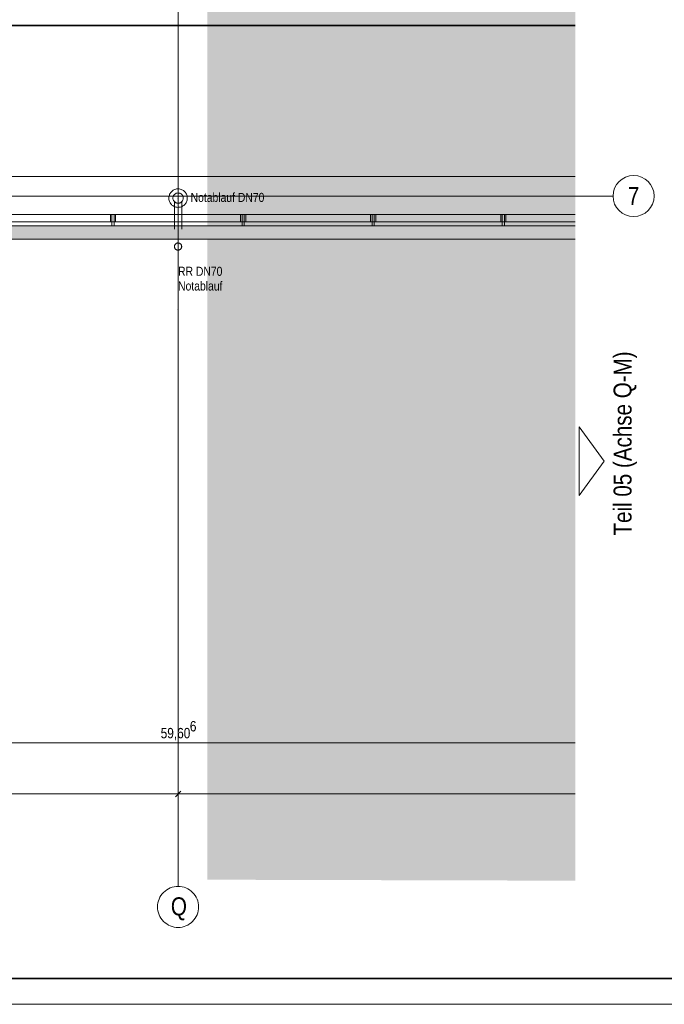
# Model space of a CAD drawing. Extents: x -720 to 300, y 62 to 1112.
# Tile 14 of 60: x -32 to 94, y 62 to 254. Entities that reach past the tile are written whole.
import ezdxf
from ezdxf.enums import TextEntityAlignment as Align
from ezdxf.lldxf.tags import DXFTag

# ---------------------------------------------------------------- set-up
doc = ezdxf.new("R2010")
doc.units = 0
doc.layers.get('0').update_dxf_attribs({"lineweight": 13})
for name, color, linetype, lineweight, true_color in [('30 -36 Dächer- 3 Dachbeläge', 9, 'Continuous', 15, 0x808080), ('30 -36 Dächer- 3 Dachbeläge Gründach', 9, 'Continuous', 9, 0x808080), ('30 -36 Dächer- 4 Dachbekleidungen', 9, 'Continuous', 9, 0x808080), ('40 -41 Abwasser_Wasser_Gas- 1 Abwasser + sanitäre Anlagen', 7, 'Continuous', 9, 0xff6633), ('70 -72 Beschriftung- 1 Beschriftung allgemein', 7, 'Continuous', 9, 0xff6633), ('70 -76 Bemaßung- 2 Allgemein', 9, 'Continuous', 5, 0x808080), ('iwb_Layout Achsbezeichung', 1, 'Continuous', 13, 0xff0000), ('iwb_Layout BA_Markierung', 7, 'Continuous', 9, 0xbadcdc), ('iwb_Layout Text', 3, 'Continuous', 18, 0x00ff00)]:
    doc.layers.add(name, color=color, linetype=linetype, lineweight=lineweight, true_color=true_color)
for name, color, linetype, lineweight in [('40 -41 Abwasser_Wasser_Gas- 2 Wasser-1', 7, 'Continuous', 15), ('70 -71 Achsen- 1 Gebäudeachsen', 7, 'STRICHPUNKT2-A06DN9U3MF', 18), ('E_PV_Aufstellzone', 7, 'grob', 35), ('iwb_Plankopf Rahmen', 7, 'Continuous', 35), ('Keine', 7, 'Continuous', 9)]:
    doc.layers.add(name, color=color, linetype=linetype, lineweight=lineweight)
doc.styles.get("Standard").update_dxf_attribs({"font": 'ARIALN.TTF'})
tags = doc.linetypes.add('grob', pattern=[14, 3, -8, 3]).pattern_tags.tags
tags[8:9] = [DXFTag(74, 4), DXFTag(75, 0), DXFTag(340, '0'), DXFTag(46, 0.0), DXFTag(50, 0.0), DXFTag(44, 0.0), DXFTag(45, 0.0)]
tags[6:7] = [DXFTag(74, 4), DXFTag(75, 0), DXFTag(340, '0'), DXFTag(46, 0.0), DXFTag(50, 0.0), DXFTag(44, 0.0), DXFTag(45, 0.0)]
tags[4:5] = [DXFTag(74, 4), DXFTag(75, 0), DXFTag(340, '0'), DXFTag(46, 0.0), DXFTag(50, 0.0), DXFTag(44, 0.0), DXFTag(45, 0.0)]
tags = doc.linetypes.add('grob-A06DN9U4MF', pattern=[14, 3, -8, 3]).pattern_tags.tags
tags[8:9] = [DXFTag(74, 4), DXFTag(75, 0), DXFTag(340, '0'), DXFTag(46, 0.0), DXFTag(50, 0.0), DXFTag(44, 0.0), DXFTag(45, 0.0)]
tags[6:7] = [DXFTag(74, 4), DXFTag(75, 0), DXFTag(340, '0'), DXFTag(46, 0.0), DXFTag(50, 0.0), DXFTag(44, 0.0), DXFTag(45, 0.0)]
tags[4:5] = [DXFTag(74, 4), DXFTag(75, 0), DXFTag(340, '0'), DXFTag(46, 0.0), DXFTag(50, 0.0), DXFTag(44, 0.0), DXFTag(45, 0.0)]
tags = doc.linetypes.add('STRICHPUNKT2', pattern=[12.7, 6.35, -3.175, 0, -3.175]).pattern_tags.tags
tags[10:11] = [DXFTag(74, 4), DXFTag(75, 0), DXFTag(340, '0'), DXFTag(46, 0.0), DXFTag(50, 0.0), DXFTag(44, 0.0), DXFTag(45, 0.0)]
tags[8:9] = [DXFTag(74, 4), DXFTag(75, 0), DXFTag(340, '0'), DXFTag(46, 0.0), DXFTag(50, 0.0), DXFTag(44, 0.0), DXFTag(45, 0.0)]
tags[6:7] = [DXFTag(74, 4), DXFTag(75, 0), DXFTag(340, '0'), DXFTag(46, 0.0), DXFTag(50, 0.0), DXFTag(44, 0.0), DXFTag(45, 0.0)]
tags[4:5] = [DXFTag(74, 4), DXFTag(75, 0), DXFTag(340, '0'), DXFTag(46, 0.0), DXFTag(50, 0.0), DXFTag(44, 0.0), DXFTag(45, 0.0)]
tags = doc.linetypes.add('STRICHPUNKT2-A06DN9U3MF', pattern=[12.7, 6.35, -3.175, 0, -3.175]).pattern_tags.tags
tags[10:11] = [DXFTag(74, 4), DXFTag(75, 0), DXFTag(340, '0'), DXFTag(46, 0.0), DXFTag(50, 0.0), DXFTag(44, 0.0), DXFTag(45, 0.0)]
tags[8:9] = [DXFTag(74, 4), DXFTag(75, 0), DXFTag(340, '0'), DXFTag(46, 0.0), DXFTag(50, 0.0), DXFTag(44, 0.0), DXFTag(45, 0.0)]
tags[6:7] = [DXFTag(74, 4), DXFTag(75, 0), DXFTag(340, '0'), DXFTag(46, 0.0), DXFTag(50, 0.0), DXFTag(44, 0.0), DXFTag(45, 0.0)]
tags[4:5] = [DXFTag(74, 4), DXFTag(75, 0), DXFTag(340, '0'), DXFTag(46, 0.0), DXFTag(50, 0.0), DXFTag(44, 0.0), DXFTag(45, 0.0)]

# ---------------------------------------------------------------- blocks, each defined once
blk = doc.blocks.new('Polygon-A06DN9TXMF')
at = {"color": 0, "linetype": 'ByBlock', "lineweight": -2, "ltscale": 0.13}
blk.add_solid([(4.85, 86.71), (4.69, 1083.81), (76.5, 86.52), (76.5, 1083.81)], dxfattribs=at)
blk = doc.blocks.new('Referenz-A06DN9U5MF')
at = {"layer": '30 -36 Dächer- 3 Dachbeläge', "color": 0, "lineweight": 9}
for p, q in [((-593.85, 223.71), (76.46, 223.71)), ((76.46, 214.11), (-614.65, 214.11))]:
    blk.add_line(p, q, dxfattribs=at)
at = {"layer": '30 -36 Dächer- 3 Dachbeläge', "color": 0, "linetype": 'Continuous', "ltscale": 0.15}
for p, q in [((76.46, 214.11), (-614.65, 214.11)), ((-617.25, 211.51), (76.46, 211.51))]:
    blk.add_line(p, q, dxfattribs=at)
at = {"layer": '30 -36 Dächer- 3 Dachbeläge', "color": 0, "linetype": 'Continuous', "lineweight": 0, "ltscale": 0.13}
for points in [[(76.46, 212.65), (-614.65, 214.11), (-617.25, 211.51)], [(76.46, 212.65), (-614.65, 214.11), (76.46, 214.11)], [(76.46, 212.65), (-617.25, 211.51), (76.46, 211.51)]]:
    blk.add_solid(points, dxfattribs=at)
at = {"layer": '30 -36 Dächer- 3 Dachbeläge Gründach', "color": 0, "linetype": 'Continuous', "ltscale": 0.13}
blk.add_line((-593.85, 223.71), (76.46, 223.71), dxfattribs=at)
at = {"layer": '30 -36 Dächer- 4 Dachbekleidungen', "color": 0, "linetype": 'Continuous', "ltscale": 0.13}
for p, q in [((76.46, 216.31), (-613.85, 216.31)), ((-613.85, 214.91), (76.46, 214.91)), ((-14.02, 214.91), (-14.02, 216.31)), ((-14.02, 216.31), (-13.72, 216.31)), ((-13.72, 214.91), (-13.72, 216.31)), ((-13.72, 216.31), (-13.32, 216.31)), ((-13.32, 214.91), (-13.72, 214.91)), ((-13.72, 214.91), (-13.72, 214.11)), ((-13.32, 216.31), (-13.32, 214.91)), ((-13.02, 216.31), (-13.32, 216.31)), ((-13.32, 214.11), (-13.32, 214.91)), ((-13.02, 214.91), (-13.02, 216.31)), ((11.32, 214.91), (11.32, 216.31)), ((11.32, 216.31), (11.62, 216.31)), ((11.62, 214.91), (11.62, 216.31)), ((11.62, 216.31), (12.02, 216.31)), ((12.02, 214.91), (11.62, 214.91)), ((11.62, 214.91), (11.62, 214.11)), ((12.02, 216.31), (12.02, 214.91)), ((12.32, 216.31), (12.02, 216.31)), ((12.02, 214.11), (12.02, 214.91)), ((12.32, 214.91), (12.32, 216.31)), ((36.65, 214.91), (36.65, 216.31)), ((36.65, 216.31), (36.95, 216.31)), ((36.95, 214.91), (36.95, 216.31)), ((36.95, 216.31), (37.35, 216.31)), ((37.35, 214.91), (36.95, 214.91)), ((36.95, 214.91), (36.95, 214.11)), ((37.35, 216.31), (37.35, 214.91)), ((37.65, 216.31), (37.35, 216.31)), ((37.35, 214.11), (37.35, 214.91)), ((37.65, 214.91), (37.65, 216.31)), ((61.98, 214.91), (61.98, 216.31)), ((61.98, 216.31), (62.28, 216.31)), ((62.28, 214.91), (62.28, 216.31)), ((62.28, 216.31), (62.68, 216.31)), ((62.68, 214.91), (62.28, 214.91)), ((62.28, 214.91), (62.28, 214.11)), ((62.68, 216.31), (62.68, 214.91)), ((62.98, 216.31), (62.68, 216.31)), ((62.68, 214.11), (62.68, 214.91)), ((62.98, 214.91), (62.98, 216.31)), ((-13.72, 214.11), (-13.32, 214.11)), ((11.62, 214.11), (12.02, 214.11)), ((36.95, 214.11), (37.35, 214.11)), ((62.28, 214.11), (62.68, 214.11))]:
    blk.add_line(p, q, dxfattribs=at)
at = {"layer": '40 -41 Abwasser_Wasser_Gas- 1 Abwasser + sanitäre Anlagen', "color": 0, "linetype": 'grob-A06DN9U4MF', "ltscale": 0.13}
for p, q in [((-0.85, 224.6), (-0.85, 219.51)), ((-1.55, 218.8), (-1.55, 213.44)), ((-0.15, 218.8), (-0.15, 213.44))]:
    blk.add_line(p, q, dxfattribs=at)
at = {"layer": '40 -41 Abwasser_Wasser_Gas- 1 Abwasser + sanitäre Anlagen', "color": 0, "linetype": 'Continuous', "lineweight": 5, "ltscale": 0.13}
for p, q in [((-0.85, 219.51), (-0.87, 219.57)), ((-0.87, 219.57), (-0.83, 219.57)), ((-0.83, 219.57), (-0.85, 219.51))]:
    blk.add_line(p, q, dxfattribs=at)
at = {"layer": '40 -41 Abwasser_Wasser_Gas- 1 Abwasser + sanitäre Anlagen', "color": 0, "lineweight": 0}
for points in [[(-0.85, 219.51), (-0.87, 219.57), (-0.85, 219.57)], [(-0.85, 219.51), (-0.85, 219.57), (-0.83, 219.57)]]:
    blk.add_solid(points, dxfattribs=at)
at = {"layer": '40 -41 Abwasser_Wasser_Gas- 2 Wasser-1', "color": 0, "linetype": 'Continuous', "ltscale": 0.15}
for p, q in [((-0.85, 219.51), (-0.85, 223.35)), ((-2.31, 220.56), (-2.2, 220.7)), ((-2.2, 220.7), (-2.08, 220.83)), ((-2.08, 220.83), (-1.95, 220.94)), ((-1.95, 220.94), (-1.8, 221.04)), ((-1.8, 221.04), (-1.65, 221.13)), ((-1.65, 221.13), (-1.48, 221.2)), ((-1.48, 221.2), (-1.32, 221.25)), ((-1.32, 221.25), (-1.14, 221.29)), ((-1.14, 221.29), (-0.97, 221.31)), ((-0.97, 221.31), (-0.79, 221.31)), ((-0.79, 221.31), (-0.61, 221.3)), ((-0.61, 221.3), (-0.44, 221.27)), ((-0.44, 221.27), (-0.27, 221.22)), ((-0.27, 221.22), (-0.11, 221.15)), ((-0.11, 221.15), (0.05, 221.07)), ((0.05, 221.07), (0.2, 220.98)), ((0.2, 220.98), (0.34, 220.87)), ((0.34, 220.87), (0.46, 220.74)), ((0.46, 220.74), (0.58, 220.61)), ((-2.65, 219.57), (-2.63, 219.75)), ((-2.65, 219.39), (-2.65, 219.57)), ((-2.63, 219.22), (-2.65, 219.39)), ((-2.63, 219.75), (-2.6, 219.92)), ((-2.59, 219.05), (-2.63, 219.22)), ((-2.6, 219.92), (-2.55, 220.09)), ((-2.53, 218.88), (-2.59, 219.05)), ((-2.55, 220.09), (-2.49, 220.25)), ((-2.46, 218.72), (-2.53, 218.88)), ((-2.49, 220.25), (-2.41, 220.41)), ((-2.38, 218.56), (-2.46, 218.72)), ((-2.41, 220.41), (-2.31, 220.56)), ((-1.85, 219.54), (-1.84, 219.64)), ((-1.85, 219.45), (-1.85, 219.54)), ((-1.84, 219.35), (-1.85, 219.45)), ((-1.84, 219.64), (-1.82, 219.74)), ((-1.82, 219.25), (-1.84, 219.35)), ((-1.82, 219.74), (-1.8, 219.83)), ((-1.79, 219.16), (-1.82, 219.25)), ((-1.8, 219.83), (-1.76, 219.92)), ((-1.75, 219.07), (-1.79, 219.16)), ((-1.76, 219.92), (-1.72, 220.01)), ((-1.7, 218.98), (-1.75, 219.07)), ((-1.72, 220.01), (-1.66, 220.09)), ((-1.64, 218.9), (-1.7, 218.98)), ((-1.66, 220.09), (-1.6, 220.17)), ((-1.58, 218.83), (-1.64, 218.9)), ((-1.6, 220.17), (-1.53, 220.24)), ((-1.51, 218.76), (-1.58, 218.83)), ((-1.53, 220.24), (-1.46, 220.31)), ((-1.43, 218.7), (-1.51, 218.76)), ((-1.46, 220.31), (-1.38, 220.36)), ((-1.35, 218.65), (-1.43, 218.7)), ((-1.38, 220.36), (-1.29, 220.41)), ((-1.29, 220.41), (-1.2, 220.45)), ((-1.2, 220.45), (-1.11, 220.48)), ((-1.11, 220.48), (-1.01, 220.5)), ((-1.01, 220.5), (-0.92, 220.51)), ((-0.92, 220.51), (-0.82, 220.51)), ((-0.82, 220.51), (-0.72, 220.5)), ((-0.72, 220.5), (-0.62, 220.49)), ((-0.62, 220.49), (-0.53, 220.46)), ((-0.53, 220.46), (-0.44, 220.42)), ((-0.44, 220.42), (-0.35, 220.38)), ((-0.35, 220.38), (-0.27, 220.32)), ((-0.24, 218.72), (-0.32, 218.66)), ((-0.27, 220.32), (-0.19, 220.26)), ((-0.17, 218.78), (-0.24, 218.72)), ((-0.19, 220.26), (-0.12, 220.2)), ((-0.1, 218.85), (-0.17, 218.78)), ((-0.12, 220.2), (-0.06, 220.12)), ((-0.04, 218.93), (-0.1, 218.85)), ((-0.06, 220.12), (0, 220.04)), ((0.02, 219.01), (-0.04, 218.93)), ((0, 220.04), (0.05, 219.95)), ((0.06, 219.1), (0.02, 219.01)), ((0.05, 219.95), (0.09, 219.86)), ((0.1, 219.19), (0.06, 219.1)), ((0.09, 219.86), (0.12, 219.77)), ((0.12, 219.29), (0.1, 219.19)), ((0.12, 219.77), (0.14, 219.67)), ((0.14, 219.38), (0.12, 219.29)), ((0.14, 219.67), (0.15, 219.58)), ((0.15, 219.48), (0.14, 219.38)), ((0.15, 219.58), (0.15, 219.48)), ((0.58, 220.61), (0.68, 220.46)), ((0.68, 220.46), (0.76, 220.31)), ((0.79, 218.77), (0.71, 218.61)), ((0.76, 220.31), (0.83, 220.15)), ((0.85, 218.93), (0.79, 218.77)), ((0.83, 220.15), (0.89, 219.98)), ((0.9, 219.1), (0.85, 218.93)), ((0.89, 219.98), (0.93, 219.81)), ((0.93, 219.28), (0.9, 219.1)), ((0.93, 219.81), (0.95, 219.63)), ((0.95, 219.45), (0.93, 219.28)), ((0.95, 219.63), (0.95, 219.45)), ((-2.28, 218.42), (-2.38, 218.56)), ((-2.16, 218.28), (-2.28, 218.42)), ((-2.04, 218.16), (-2.16, 218.28)), ((-1.9, 218.05), (-2.04, 218.16)), ((-1.75, 217.95), (-1.9, 218.05)), ((-1.59, 217.87), (-1.75, 217.95)), ((-1.43, 217.81), (-1.59, 217.87)), ((-1.26, 217.76), (-1.43, 217.81)), ((-1.26, 218.6), (-1.35, 218.65)), ((-1.17, 218.57), (-1.26, 218.6)), ((-1.08, 217.73), (-1.26, 217.76)), ((-1.08, 218.54), (-1.17, 218.57)), ((-0.98, 218.52), (-1.08, 218.54)), ((-0.91, 217.71), (-1.08, 217.73)), ((-0.88, 218.51), (-0.98, 218.52)), ((-0.73, 217.72), (-0.91, 217.71)), ((-0.78, 218.51), (-0.88, 218.51)), ((-0.69, 218.53), (-0.78, 218.51)), ((-0.56, 217.74), (-0.73, 217.72)), ((-0.59, 218.55), (-0.69, 218.53)), ((-0.5, 218.58), (-0.59, 218.55)), ((-0.38, 217.77), (-0.56, 217.74)), ((-0.41, 218.62), (-0.5, 218.58)), ((-0.32, 218.66), (-0.41, 218.62)), ((-0.22, 217.83), (-0.38, 217.77)), ((-0.05, 217.9), (-0.22, 217.83)), ((0.1, 217.98), (-0.05, 217.9)), ((0.25, 218.08), (0.1, 217.98)), ((0.38, 218.2), (0.25, 218.08)), ((0.5, 218.33), (0.38, 218.2)), ((0.61, 218.46), (0.5, 218.33)), ((0.71, 218.61), (0.61, 218.46)), ((-1.54, 210.19), (-1.55, 210.12)), ((-1.54, 210.19), (-1.55, 210.12)), ((-1.55, 210.12), (-1.55, 210.05)), ((-1.55, 210.12), (-1.55, 210.05)), ((-1.55, 210.05), (-1.54, 209.98)), ((-1.55, 210.05), (-1.54, 209.98)), ((-1.53, 210.25), (-1.54, 210.19)), ((-1.53, 210.25), (-1.54, 210.19)), ((-1.54, 209.98), (-1.53, 209.91)), ((-1.54, 209.98), (-1.53, 209.91)), ((-1.51, 210.32), (-1.53, 210.25)), ((-1.51, 210.32), (-1.53, 210.25)), ((-1.53, 209.91), (-1.51, 209.85)), ((-1.53, 209.91), (-1.51, 209.85)), ((-1.48, 210.38), (-1.51, 210.32)), ((-1.48, 210.38), (-1.51, 210.32)), ((-1.51, 209.85), (-1.49, 209.78)), ((-1.51, 209.85), (-1.49, 209.78)), ((-1.49, 209.78), (-1.46, 209.72)), ((-1.49, 209.78), (-1.46, 209.72)), ((-1.44, 210.44), (-1.48, 210.38)), ((-1.44, 210.44), (-1.48, 210.38)), ((-1.46, 209.72), (-1.42, 209.66)), ((-1.46, 209.72), (-1.42, 209.66)), ((-1.41, 210.5), (-1.44, 210.44)), ((-1.41, 210.5), (-1.44, 210.44)), ((-1.42, 209.66), (-1.38, 209.61)), ((-1.42, 209.66), (-1.38, 209.61)), ((-1.36, 210.55), (-1.41, 210.5)), ((-1.36, 210.55), (-1.41, 210.5)), ((-1.38, 209.61), (-1.33, 209.56)), ((-1.38, 209.61), (-1.33, 209.56)), ((-1.31, 210.6), (-1.36, 210.55)), ((-1.31, 210.6), (-1.36, 210.55)), ((-1.33, 209.56), (-1.28, 209.52)), ((-1.33, 209.56), (-1.28, 209.52)), ((-1.26, 210.64), (-1.31, 210.6)), ((-1.26, 210.64), (-1.31, 210.6)), ((-1.28, 209.52), (-1.22, 209.48)), ((-1.28, 209.52), (-1.22, 209.48)), ((-1.2, 210.68), (-1.26, 210.64)), ((-1.2, 210.68), (-1.26, 210.64)), ((-1.22, 209.48), (-1.16, 209.44)), ((-1.22, 209.48), (-1.16, 209.44)), ((-1.14, 210.71), (-1.2, 210.68)), ((-1.14, 210.71), (-1.2, 210.68)), ((-1.16, 209.44), (-1.1, 209.42)), ((-1.16, 209.44), (-1.1, 209.42)), ((-1.07, 210.74), (-1.14, 210.71)), ((-1.07, 210.74), (-1.14, 210.71)), ((-1.1, 209.42), (-1.03, 209.4)), ((-1.1, 209.42), (-1.03, 209.4)), ((-1.01, 210.75), (-1.07, 210.74)), ((-1.01, 210.75), (-1.07, 210.74)), ((-1.03, 209.4), (-0.96, 209.38)), ((-1.03, 209.4), (-0.96, 209.38)), ((-0.94, 210.77), (-1.01, 210.75)), ((-0.94, 210.77), (-1.01, 210.75)), ((-0.96, 209.38), (-0.9, 209.37)), ((-0.96, 209.38), (-0.9, 209.37)), ((-0.87, 210.77), (-0.94, 210.77)), ((-0.87, 210.77), (-0.94, 210.77)), ((-0.9, 209.37), (-0.83, 209.37)), ((-0.9, 209.37), (-0.83, 209.37)), ((-0.8, 210.77), (-0.87, 210.77)), ((-0.8, 210.77), (-0.87, 210.77)), ((-0.85, 210.07), (-0.85, 206.23)), ((-0.85, 210.07), (-0.85, 206.23)), ((-0.83, 209.37), (-0.76, 209.38)), ((-0.83, 209.37), (-0.76, 209.38)), ((-0.74, 210.76), (-0.8, 210.77)), ((-0.74, 210.76), (-0.8, 210.77)), ((-0.76, 209.38), (-0.69, 209.39)), ((-0.76, 209.38), (-0.69, 209.39)), ((-0.67, 210.75), (-0.74, 210.76)), ((-0.67, 210.75), (-0.74, 210.76)), ((-0.69, 209.39), (-0.62, 209.41)), ((-0.69, 209.39), (-0.62, 209.41)), ((-0.6, 210.73), (-0.67, 210.75)), ((-0.6, 210.73), (-0.67, 210.75)), ((-0.62, 209.41), (-0.56, 209.43)), ((-0.62, 209.41), (-0.56, 209.43)), ((-0.54, 210.7), (-0.6, 210.73)), ((-0.54, 210.7), (-0.6, 210.73)), ((-0.56, 209.43), (-0.5, 209.47)), ((-0.56, 209.43), (-0.5, 209.47)), ((-0.48, 210.67), (-0.54, 210.7)), ((-0.48, 210.67), (-0.54, 210.7)), ((-0.5, 209.47), (-0.44, 209.5)), ((-0.5, 209.47), (-0.44, 209.5)), ((-0.42, 210.63), (-0.48, 210.67)), ((-0.42, 210.63), (-0.48, 210.67)), ((-0.44, 209.5), (-0.39, 209.55)), ((-0.44, 209.5), (-0.39, 209.55)), ((-0.37, 210.58), (-0.42, 210.63)), ((-0.37, 210.58), (-0.42, 210.63)), ((-0.39, 209.55), (-0.34, 209.59)), ((-0.39, 209.55), (-0.34, 209.59)), ((-0.32, 210.53), (-0.37, 210.58)), ((-0.32, 210.53), (-0.37, 210.58)), ((-0.34, 209.59), (-0.29, 209.65)), ((-0.34, 209.59), (-0.29, 209.65)), ((-0.28, 210.48), (-0.32, 210.53)), ((-0.28, 210.48), (-0.32, 210.53)), ((-0.29, 209.65), (-0.26, 209.7)), ((-0.29, 209.65), (-0.26, 209.7)), ((-0.24, 210.42), (-0.28, 210.48)), ((-0.24, 210.42), (-0.28, 210.48)), ((-0.26, 209.7), (-0.22, 209.76)), ((-0.26, 209.7), (-0.22, 209.76)), ((-0.21, 210.36), (-0.24, 210.42)), ((-0.21, 210.36), (-0.24, 210.42)), ((-0.22, 209.76), (-0.19, 209.83)), ((-0.22, 209.76), (-0.19, 209.83)), ((-0.19, 210.3), (-0.21, 210.36)), ((-0.19, 210.3), (-0.21, 210.36)), ((-0.17, 210.23), (-0.19, 210.3)), ((-0.17, 210.23), (-0.19, 210.3)), ((-0.19, 209.83), (-0.17, 209.89)), ((-0.19, 209.83), (-0.17, 209.89)), ((-0.16, 210.16), (-0.17, 210.23)), ((-0.16, 210.16), (-0.17, 210.23)), ((-0.17, 209.89), (-0.16, 209.96)), ((-0.17, 209.89), (-0.16, 209.96)), ((-0.15, 210.1), (-0.16, 210.16)), ((-0.15, 210.1), (-0.16, 210.16)), ((-0.16, 209.96), (-0.15, 210.03)), ((-0.16, 209.96), (-0.15, 210.03)), ((-0.15, 210.03), (-0.15, 210.1)), ((-0.15, 210.03), (-0.15, 210.1))]:
    blk.add_line(p, q, dxfattribs=at)
at = {"layer": '70 -71 Achsen- 1 Gebäudeachsen', "color": 0, "linetype": 'STRICHPUNKT2-A06DN9U3MF', "ltscale": 0.18}
for p, q in [((-0.85, 1084.85), (-0.85, 85.41)), ((-682.49, 219.91), (76.46, 219.91))]:
    blk.add_line(p, q, dxfattribs=at)
at = {"layer": '70 -72 Beschriftung- 1 Beschriftung allgemein', "color": 0, "linetype": 'Continuous', "ltscale": 0.13}
blk.add_line((-0.85, 210.07), (-0.85, 197.88), dxfattribs=at)
at = {"layer": '70 -72 Beschriftung- 1 Beschriftung allgemein', "color": 0, "linetype": 'Continuous', "lineweight": 5, "ltscale": 0.13}
for p, q in [((-0.85, 197.88), (-0.87, 197.95)), ((-0.87, 197.95), (-0.83, 197.95)), ((-0.83, 197.95), (-0.85, 197.88))]:
    blk.add_line(p, q, dxfattribs=at)
at = {"layer": '70 -72 Beschriftung- 1 Beschriftung allgemein', "color": 0, "lineweight": 0}
for points in [[(-0.85, 197.88), (-0.87, 197.95), (-0.85, 197.95)], [(-0.85, 197.88), (-0.85, 197.95), (-0.83, 197.95)]]:
    blk.add_solid(points, dxfattribs=at)
at = {"layer": '70 -76 Bemaßung- 2 Allgemein', "color": 0, "linetype": 'Continuous', "ltscale": 0.13}
for p, q in [((76.46, 113.41), (-595.85, 113.41)), ((-0.32, 103.94), (-1.38, 102.88)), ((-1.38, 102.88), (-0.32, 103.94)), ((-0.85, 105.41), (-0.85, 102.41)), ((-0.85, 105.41), (-0.85, 102.41)), ((-1.91, 103.41), (-151.79, 103.41)), ((-0.35, 103.41), (-1.91, 103.41)), ((-1.35, 103.41), (0.21, 103.41)), ((76.46, 103.41), (0.21, 103.41))]:
    blk.add_line(p, q, dxfattribs=at)
at = {"layer": 'Keine', "color": 0, "linetype": 'Continuous', "ltscale": 0.13}
for p, q in [((-3.68, 84.24), (-3.39, 84.5)), ((-3.39, 84.5), (-3.07, 84.74)), ((-3.07, 84.74), (-2.74, 84.94)), ((-2.74, 84.94), (-2.38, 85.11)), ((-2.38, 85.11), (-2.01, 85.24)), ((-2.01, 85.24), (-1.63, 85.34)), ((-1.63, 85.34), (-1.24, 85.39)), ((-1.24, 85.39), (-0.85, 85.41)), ((-0.85, 85.41), (-0.46, 85.39)), ((-0.46, 85.39), (-0.07, 85.34)), ((-0.07, 85.34), (0.31, 85.24)), ((0.31, 85.24), (0.68, 85.11)), ((0.68, 85.11), (1.04, 84.94)), ((1.04, 84.94), (1.37, 84.74)), ((1.37, 84.74), (1.69, 84.5)), ((1.69, 84.5), (1.98, 84.24)), ((-4.77, 82.19), (-4.68, 82.57)), ((-4.68, 82.57), (-4.55, 82.94)), ((-4.55, 82.94), (-4.38, 83.3)), ((-4.38, 83.3), (-4.18, 83.63)), ((-4.18, 83.63), (-3.94, 83.95)), ((-3.94, 83.95), (-3.68, 84.24)), ((1.98, 84.24), (2.24, 83.95)), ((2.24, 83.95), (2.48, 83.63)), ((2.48, 83.63), (2.68, 83.3)), ((2.68, 83.3), (2.85, 82.94)), ((2.85, 82.94), (2.98, 82.57)), ((2.98, 82.57), (3.07, 82.19)), ((-4.85, 81.41), (-4.83, 81.8)), ((-4.83, 81.02), (-4.85, 81.41)), ((-4.83, 81.8), (-4.77, 82.19)), ((-4.77, 80.63), (-4.83, 81.02)), ((-4.68, 80.25), (-4.77, 80.63)), ((3.07, 80.63), (2.98, 80.25)), ((3.07, 82.19), (3.13, 81.8)), ((3.13, 81.02), (3.07, 80.63)), ((3.13, 81.8), (3.15, 81.41)), ((3.15, 81.41), (3.13, 81.02)), ((-4.55, 79.88), (-4.68, 80.25)), ((-4.38, 79.53), (-4.55, 79.88)), ((-4.18, 79.19), (-4.38, 79.53)), ((-3.94, 78.87), (-4.18, 79.19)), ((-3.68, 78.58), (-3.94, 78.87)), ((2.24, 78.87), (1.98, 78.58)), ((2.48, 79.19), (2.24, 78.87)), ((2.68, 79.53), (2.48, 79.19)), ((2.85, 79.88), (2.68, 79.53)), ((2.98, 80.25), (2.85, 79.88)), ((-3.39, 78.32), (-3.68, 78.58)), ((-3.07, 78.09), (-3.39, 78.32)), ((-2.74, 77.88), (-3.07, 78.09)), ((-2.38, 77.72), (-2.74, 77.88)), ((-2.01, 77.58), (-2.38, 77.72)), ((-1.63, 77.49), (-2.01, 77.58)), ((-1.24, 77.43), (-1.63, 77.49)), ((-0.85, 77.41), (-1.24, 77.43)), ((-0.46, 77.43), (-0.85, 77.41)), ((-0.07, 77.49), (-0.46, 77.43)), ((0.31, 77.58), (-0.07, 77.49)), ((0.68, 77.72), (0.31, 77.58)), ((1.04, 77.88), (0.68, 77.72)), ((1.37, 78.09), (1.04, 77.88)), ((1.69, 78.32), (1.37, 78.09)), ((1.98, 78.58), (1.69, 78.32))]:
    blk.add_line(p, q, dxfattribs=at)
at = {"layer": '70 -72 Beschriftung- 1 Beschriftung allgemein', "color": 0, "linetype": 'Continuous', "ltscale": 0.13, "char_height": 1.7621, "attachment_point": 1}
for s, insert in [('{\\fArial Narrow;Notablauf DN70}', (1.59, 220.53)), ('{\\fArial Narrow;RR}', (-0.85, 206.13)), ('{\\fArial Narrow;RR}', (-0.85, 206.13)), ('{\\fArial Narrow;DN70}', (2.62, 206.13)), ('{\\fArial Narrow;DN70}', (2.62, 206.13)), ('{\\fArial Narrow;Notablauf}', (-0.85, 203.27)), ('{\\fArial Narrow;Notablauf}', (-0.85, 203.27))]:
    blk.add_mtext(s, dxfattribs=dict(at, insert=insert))
at = {"layer": '70 -76 Bemaßung- 2 Allgemein', "color": 0, "linetype": 'Continuous', "ltscale": 0.13, "char_height": 2.0138, "attachment_point": 1}
for s, insert in [('{\\fArial Narrow;6}', (1.44, 117.62)), ('{\\fArial Narrow;59,60}', (-4.24, 116.28))]:
    blk.add_mtext(s, dxfattribs=dict(at, insert=insert))
at = {"layer": 'Keine', "color": 0, "linetype": 'Continuous', "ltscale": 0.13, "insert": (-2.26, 83.28), "char_height": 3.5241, "attachment_point": 1}
blk.add_mtext('{\\fArial Narrow;Q}', dxfattribs=at)
blk = doc.blocks.new('Polygon-A06DN9U7MF')
at = {"color": 0, "linetype": 'ByBlock', "lineweight": -2, "ltscale": 0.7}
blk.add_line((76.46, 253.13), (-550.14, 253.13), dxfattribs=at)

msp = doc.modelspace()

# ---------------------------------------------------------------- linework, layer by layer
at = {"layer": 'iwb_Layout Achsbezeichung', "linetype": 'STRICHPUNKT2', "lineweight": 13, "ltscale": 0.39}
msp.add_line((76.5, 219.91), (83.84, 219.91), dxfattribs=at)
at = {"layer": 'iwb_Layout Achsbezeichung', "ltscale": 0.39, "extrusion": (0, 0, -1)}
msp.add_circle((-87.84, 219.91), 4, dxfattribs=at)
at = {"layer": 'iwb_Layout Text', "linetype": 'Continuous', "ltscale": 0.18}
for p, q in [((82.12, 168.23), (77.24, 174.92)), ((77.24, 161.54), (77.24, 174.92)), ((77.24, 161.54), (82.12, 168.23))]:
    msp.add_line(p, q, dxfattribs=at)
at = {"layer": 'iwb_Plankopf Rahmen', "color": 8, "lineweight": 13, "ltscale": 0.13, "true_color": 0x808080}
msp.add_lwpolyline([(300.35, 62.43), (-719.65, 62.43), (-719.65, 1112.43), (300.35, 1112.43), (300.35, 62.43)], close=True, dxfattribs=at)
at = {"layer": 'iwb_Plankopf Rahmen', "ltscale": 0.35}
msp.add_lwpolyline([(-699.65, 67.43), (-699.65, 1107.43), (295.35, 1107.43), (295.35, 67.43), (-599.65, 67.43), (-699.65, 67.43)], close=True, dxfattribs=at)

# ---------------------------------------------------------------- block references
at = {"color": 8, "lineweight": 13, "ltscale": 0.13, "true_color": 0x808080}
msp.add_blockref('Referenz-A06DN9U5MF', (0, 0), dxfattribs=at)
at = {"layer": 'E_PV_Aufstellzone', "ltscale": 0.7}
msp.add_blockref('Polygon-A06DN9U7MF', (0, 0), dxfattribs=at)
at = {"layer": 'iwb_Layout BA_Markierung', "ltscale": 0.13}
msp.add_blockref('Polygon-A06DN9TXMF', (0, 0), dxfattribs=at)

# ---------------------------------------------------------------- texts
at = {"layer": 'iwb_Layout Achsbezeichung', "ltscale": 0.39}
msp.add_text('7', height=3.5, dxfattribs=at).set_placement((87.84, 219.91), align=Align.MIDDLE_CENTER)
at = {"layer": 'iwb_Layout Text', "ltscale": 0.18}
msp.add_text('Teil 05 (Achse Q-M)', height=3.5, rotation=90, dxfattribs=at).set_placement((83.95, 153.77), align=Align.TOP_LEFT)

doc.saveas('drawing.dxf')
